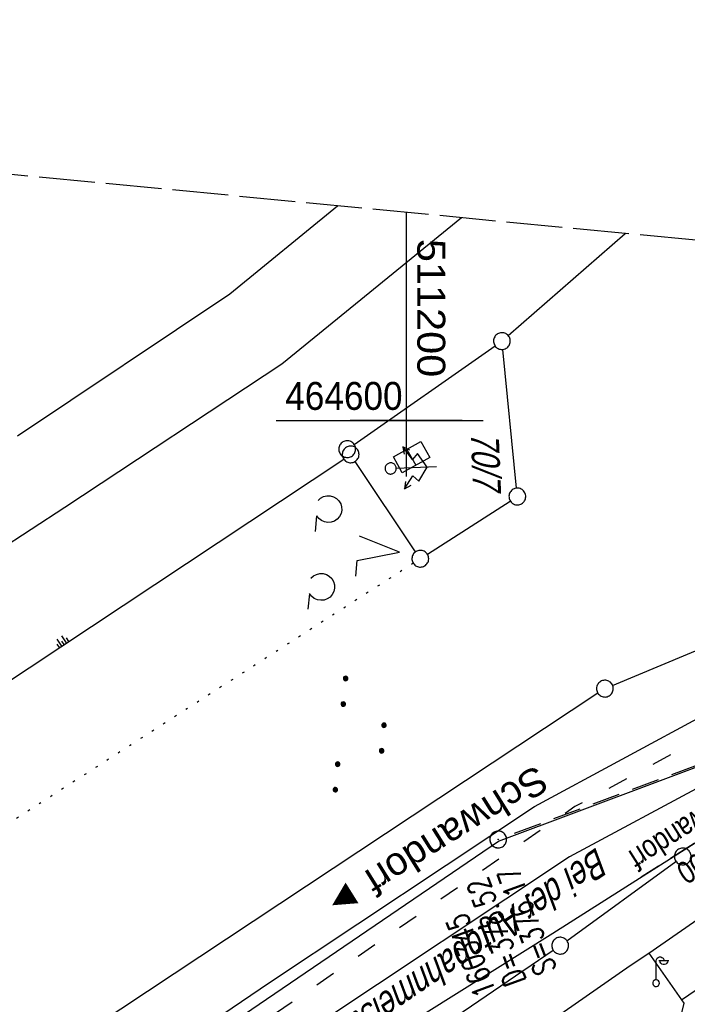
# Model space of a CAD drawing. Extents: x 510932 to 511602, y 463659 to 464636.
# Tile 67 of 81: x 511165 to 511225, y 464548 to 464636. Entities that reach past the tile are written whole.
import ezdxf

# ---------------------------------------------------------------- set-up
doc = ezdxf.new("R2010")
doc.units = 0
doc.header["$LTSCALE"] = 10
doc.header["$MEASUREMENT"] = 0
for name, pattern in [('ACAD_ISO03W100', [30, 12, -18]), ('LT00', [0]), ('LT14', [0.6, 0.5, -0.1]), ('PUNKTX2_STR', [0.6, 0.1, -0.5]), ('STRICHLINIE2', [0.375, 0.25, -0.125])]:
    doc.linetypes.add(name, pattern=pattern)
doc.layers.get('0').update_dxf_attribs({"linetype": 'LT00'})
for name, color, linetype in [('--EK_Haltung', 7, 'STRICHLINIE2'), ('--EK_Schacht-Text', 5, 'LT00'), ('--EL_Haltung', 182, 'STRICHLINIE2'), ('ABWASSERLTG', 24, 'LT00'), ('ABWASSERLTG_TEXT', 26, 'Continuous'), ('DFK_BEB_SCHR', 254, 'LT00'), ('DFK_BEBAUUNG', 250, 'LT00'), ('DFK_BES-NAME', 255, 'LT00'), ('DFK_FLUR_NR', 250, 'LT00'), ('DFK_GZPKT', 250, 'LT00'), ('DFK_KATASTER', 250, 'LT00'), ('DFK_NUTZUNG', 250, 'LT00'), ('DFK_NUTZUNGSGRENZE', 70, 'PUNKTX2_STR'), ('DFK_TOPO-ANL', 252, 'LT00'), ('DFK_TOPO-SYM', 252, 'LT00'), ('ORTSRICHTUNG', 7, 'Continuous'), ('V103_KA_PRUF', 182, 'LT00'), ('V103_RASTER', 250, 'LT00'), ('V104_KA_PRUF', 182, 'LT00'), ('V104_RASTER', 250, 'LT00'), ('WASSERLTG', 130, 'ACAD_ISO03W100')]:
    doc.layers.add(name, color=color, linetype=linetype)
doc.layers.add('-BLATT_104-RAND', color=7, linetype='LT14', plot=False)
doc.styles.add('Beschrift', font='ARIAL.TTF')
doc.styles.add('schachtbeschriftung', font='romans.shx', dxfattribs={"width": 0.75, "height": 2})
doc.styles.get("Standard").update_dxf_attribs({"font": 'ARIAL.TTF'})
doc.styles.add('Versorgungsltg', font='ARIAL.TTF', dxfattribs={"width": 0.8, "height": 2})

# ---------------------------------------------------------------- blocks, each defined once
blk = doc.blocks.new('SYMB7010')
at = {"color": 0, "linetype": 'ByBlock'}
for points in [[(-0.031408, 0.499213), (-0.093728, 0.49134), (-0.15457, 0.475719), (-0.212975, 0.452595), (-0.268021, 0.422333), (-0.31884, 0.385411), (-0.36463, 0.342411), (-0.40467, 0.29401), (-0.438329, 0.240973), (-0.465074, 0.184136), (-0.484486, 0.124395), (-0.496256, 0.062692), (-0.5002, 0)], [(-0.5002, 0), (-0.496256, -0.062692), (-0.484486, -0.124395), (-0.465075, -0.184136), (-0.438329, -0.240973), (-0.404671, -0.29401), (-0.36463, -0.342411), (-0.31884, -0.385411), (-0.268021, -0.422333), (-0.212975, -0.452595), (-0.154571, -0.475719), (-0.093728, -0.49134), (-0.031408, -0.499213), (0.031408, -0.499213)], [(0.5002, 0), (0.496256, 0.062692), (0.484485, 0.124395), (0.465074, 0.184136), (0.438329, 0.240973), (0.40467, 0.29401), (0.36463, 0.342411), (0.31884, 0.385411), (0.268021, 0.422333), (0.212975, 0.452595), (0.15457, 0.475719), (0.093728, 0.49134), (0.031408, 0.499213), (-0.031408, 0.499213)], [(0.031408, -0.499213), (0.093728, -0.491341), (0.15457, -0.475719), (0.212975, -0.452595), (0.268021, -0.422333), (0.31884, -0.385411), (0.36463, -0.342411), (0.404671, -0.294011), (0.438329, -0.240974), (0.465075, -0.184136), (0.484486, -0.124395), (0.496256, -0.062692), (0.500201, 0)]]:
    blk.add_lwpolyline(points, dxfattribs=at)
blk = doc.blocks.new('SYMB7290')
at = {"color": 0, "linetype": 'ByBlock'}
for p, q in [((-0.5, 0), (-0.5, 0.375)), ((-0.25, 0), (-0.25, 0.75)), ((0, 0), (0, 0.375)), ((0.25, 0), (0.25, 0.75)), ((0.5, 0), (0.5, 0.375))]:
    blk.add_line(p, q, dxfattribs=at)
blk = doc.blocks.new('SYMB7317')
at = {"color": 0, "linetype": 'ByBlock'}
blk.add_line((0, 0.061), (0, 0.4), dxfattribs=at)
for points in [[(0, 0.4), (0.004222, 0.423941), (0.016377, 0.444995), (0.035, 0.460622), (0.057845, 0.468937), (0.082155, 0.468937), (0.105, 0.460622), (0.123623, 0.444995), (0.135779, 0.423941), (0.14, 0.4)], [(0.23, 0.4), (0.21, 0.4), (0.14, 0.4), (0.07, 0.4), (0.05, 0.4)], [(0.21, 0.4), (0.205779, 0.376059), (0.193623, 0.355005), (0.175, 0.339378), (0.152155, 0.331063), (0.127845, 0.331063), (0.105, 0.339378), (0.086377, 0.355005), (0.074222, 0.376059), (0.07, 0.4)], [(0.061, 0), (0.056881, 0.022036), (0.04508, 0.041095), (0.02719, 0.054605), (0.005628, 0.06074), (-0.016693, 0.058671), (-0.036761, 0.048679), (-0.051863, 0.032112), (-0.059961, 0.011209), (-0.059961, -0.011209)], [(0.005628, -0.06074), (0.02719, -0.054605), (0.04508, -0.041095), (0.056881, -0.022036), (0.061, 0)], [(-0.059961, -0.011209), (-0.051863, -0.032112), (-0.036761, -0.048679), (-0.016693, -0.058671), (0.005628, -0.06074)]]:
    blk.add_lwpolyline(points, dxfattribs=at)
blk = doc.blocks.new('SYMB7310')
at = {"color": 0, "linetype": 'ByBlock'}
for p, q in [((0, 0.5002), (0, 4.1)), ((1.886, 1.148), (0.738, 1.968))]:
    blk.add_line(p, q, dxfattribs=at)
for points in [[(0, 3.28), (-1.23, 2.46), (-0.738, 1.968), (-1.886, 1.148)], [(0.738, 1.968), (1.23, 2.46), (0, 3.28)], [(-1.558, 1.763), (-1.886, 1.148), (-1.23, 1.271)], [(1.23, 1.271), (1.886, 1.148), (1.558, 1.763)], [(-0.031408, 0.499213), (-0.093728, 0.49134), (-0.15457, 0.475719), (-0.212975, 0.452595), (-0.268021, 0.422333), (-0.31884, 0.385411), (-0.36463, 0.342411), (-0.40467, 0.29401), (-0.438329, 0.240973), (-0.465074, 0.184136), (-0.484486, 0.124395), (-0.496256, 0.062692), (-0.5002, 0)], [(-0.5002, 0), (-0.496256, -0.062692), (-0.484486, -0.124395), (-0.465074, -0.184136), (-0.438329, -0.240973), (-0.404671, -0.29401), (-0.36463, -0.342411), (-0.31884, -0.385411), (-0.268021, -0.422333), (-0.212975, -0.452595), (-0.15457, -0.475719), (-0.093728, -0.49134), (-0.031408, -0.499213), (0.031408, -0.499213), (0.093728, -0.49134), (0.15457, -0.475719), (0.212975, -0.452595), (0.268021, -0.422333), (0.31884, -0.385411), (0.36463, -0.342411), (0.404671, -0.29401), (0.438329, -0.240973), (0.465075, -0.184136), (0.484486, -0.124395), (0.496256, -0.062692), (0.500201, 0)], [(0.5002, 0), (0.496256, 0.062692), (0.484485, 0.124395), (0.465074, 0.184136), (0.438329, 0.240973), (0.40467, 0.29401), (0.36463, 0.34241), (0.31884, 0.385411), (0.268021, 0.422333), (0.212975, 0.452595), (0.15457, 0.475719), (0.093728, 0.49134), (0.031408, 0.499213), (-0.031408, 0.499213)]]:
    blk.add_lwpolyline(points, dxfattribs=at)
blk = doc.blocks.new('SYMB7201')
at = {"color": 0, "linetype": 'ByBlock'}
for p, q in [((0, 0.385), (-0.11, 0.015)), ((-0.255, -0.385), (-0.115, -0.385)), ((0.445, -0.385), (0.585, -0.385))]:
    blk.add_line(p, q, dxfattribs=at)
for points in [[(0.25, 0.015), (0.11, 0.015), (0, 0.385)], [(-0.393816, -0.383308), (-0.416239, -0.362945), (-0.432849, -0.337617), (-0.442589, -0.308936), (-0.444836, -0.27873), (-0.439449, -0.248923), (-0.426769, -0.221415), (-0.407606, -0.197958), (-0.38318, -0.180047), (-0.355047, -0.168823), (-0.325, -0.165), (-0.294953, -0.168823), (-0.26682, -0.180047), (-0.242394, -0.197959), (-0.223231, -0.221415), (-0.210551, -0.248923), (-0.205164, -0.27873), (-0.207411, -0.308936), (-0.21715, -0.337617), (-0.233761, -0.362945), (-0.256184, -0.383308)], [(0.306185, -0.383308), (0.283761, -0.362945), (0.267151, -0.337617), (0.257411, -0.308936), (0.255164, -0.27873), (0.260552, -0.248923), (0.273231, -0.221415), (0.292394, -0.197958), (0.31682, -0.180047), (0.344953, -0.168823), (0.375, -0.165), (0.405047, -0.168823), (0.43318, -0.180047), (0.457606, -0.197959), (0.476769, -0.221415), (0.489449, -0.248923), (0.494836, -0.27873), (0.492589, -0.308936), (0.48285, -0.337617), (0.466239, -0.362945), (0.443816, -0.383308)]]:
    blk.add_lwpolyline(points, dxfattribs=at)
blk = doc.blocks.new('SYMB0003')
at = {"color": 0, "linetype": 'ByBlock'}
for p, q in [((-0.015712, 0), (0.010166, 0.012015)), ((0, -0.021257), (-0.015712, 0)), ((0.010166, 0.012015), (0, -0.021257))]:
    blk.add_line(p, q, dxfattribs=at)
for points in [[(-0.031395, 0.499013), (-0.093691, 0.491144), (-0.154509, 0.475528), (-0.21289, 0.452414), (-0.267913, 0.422164), (-0.318712, 0.385257), (-0.364484, 0.342274), (-0.404509, 0.293893), (-0.438154, 0.240877), (-0.464888, 0.184062), (-0.484292, 0.124345), (-0.496058, 0.062667), (-0.5, 0)], [(-0.5, 0), (-0.496058, -0.062667), (-0.484292, -0.124345), (-0.464888, -0.184062), (-0.438154, -0.240877), (-0.404509, -0.293893), (-0.364485, -0.342274), (-0.318712, -0.385257), (-0.267914, -0.422164), (-0.21289, -0.452414), (-0.154509, -0.475529), (-0.093691, -0.491144), (-0.031395, -0.499014), (0.031395, -0.499014)], [(0.5, 0), (0.496057, 0.062667), (0.484292, 0.124345), (0.464888, 0.184062), (0.438153, 0.240877), (0.404509, 0.293893), (0.364484, 0.342274), (0.318712, 0.385257), (0.267913, 0.422164), (0.21289, 0.452414), (0.154509, 0.475528), (0.093691, 0.491144), (0.031395, 0.499013), (-0.031395, 0.499013)], [(0.031395, -0.499014), (0.093691, -0.491144), (0.154509, -0.475529), (0.21289, -0.452414), (0.267914, -0.422164), (0.318712, -0.385257), (0.364485, -0.342274), (0.404509, -0.293893), (0.438154, -0.240877), (0.464889, -0.184062), (0.484292, -0.124345), (0.496058, -0.062667), (0.5, 0)]]:
    blk.add_lwpolyline(points, dxfattribs=at)
blk = doc.blocks.new('SYMB7111')
at = {"color": 0, "linetype": 'ByBlock'}
for p, q in [((-0.13, 0.202919), (-0.13, 0.177081)), ((-0.125, 0.172895), (-0.125, 0.207105)), ((-0.12, 0.209164), (-0.12, 0.170836)), ((-0.115, 0.170204), (-0.115, 0.209796)), ((-0.11, 0.209164), (-0.11, 0.170836)), ((-0.105, 0.172895), (-0.105, 0.207105)), ((-0.1, 0.202919), (-0.1, 0.177081)), ((-0.095, 0.189874), (-0.095, 0.190146)), ((0.1, 0.202919), (0.1, 0.177081)), ((0.105, 0.172895), (0.105, 0.207105)), ((0.11, 0.209164), (0.11, 0.170836)), ((0.115, 0.170204), (0.115, 0.209796)), ((0.12, 0.209164), (0.12, 0.170836)), ((0.125, 0.172895), (0.125, 0.207105)), ((0.13, 0.202919), (0.13, 0.177081)), ((0.135, 0.189874), (0.135, 0.190146)), ((-0.51, -0.207105), (-0.51, -0.172895)), ((-0.505, -0.170836), (-0.505, -0.209164)), ((-0.5, -0.209796), (-0.5, -0.170204)), ((-0.495, -0.170836), (-0.495, -0.209164)), ((-0.49, -0.207105), (-0.49, -0.172895)), ((-0.28, -0.207105), (-0.28, -0.172895)), ((-0.275, -0.170836), (-0.275, -0.209164)), ((-0.27, -0.209796), (-0.27, -0.170204)), ((-0.265, -0.170836), (-0.265, -0.209164)), ((-0.26, -0.207105), (-0.26, -0.172895)), ((0.26, -0.207105), (0.26, -0.172895)), ((0.265, -0.170836), (0.265, -0.209164)), ((0.27, -0.209796), (0.27, -0.170204)), ((0.275, -0.170836), (0.275, -0.209164)), ((0.28, -0.207105), (0.28, -0.172895)), ((0.49, -0.207105), (0.49, -0.172895)), ((0.495, -0.170836), (0.495, -0.209164)), ((0.5, -0.209796), (0.5, -0.170204)), ((0.505, -0.170836), (0.505, -0.209164)), ((0.51, -0.207105), (0.51, -0.172895)), ((-0.515, -0.177081), (-0.515, -0.202919)), ((-0.485, -0.177081), (-0.485, -0.202919)), ((-0.48, -0.190126), (-0.48, -0.189854)), ((-0.285, -0.177081), (-0.285, -0.202919)), ((-0.255, -0.177081), (-0.255, -0.202919)), ((-0.25, -0.190126), (-0.25, -0.189854)), ((0.255, -0.177081), (0.255, -0.202919)), ((0.285, -0.177081), (0.285, -0.202919)), ((0.29, -0.190126), (0.29, -0.189854)), ((0.485, -0.177081), (0.485, -0.202919)), ((0.515, -0.177081), (0.515, -0.202919)), ((0.52, -0.190126), (0.52, -0.189854))]:
    blk.add_line(p, q, dxfattribs=at)
for points in [[(-0.095, 0.19), (-0.096981, 0.198678), (-0.10253, 0.205637), (-0.11055, 0.209499), (-0.11945, 0.209499), (-0.12747, 0.205637), (-0.133019, 0.198678), (-0.135, 0.19), (-0.133019, 0.181322), (-0.12747, 0.174363), (-0.11945, 0.170501), (-0.11055, 0.170501), (-0.10253, 0.174363), (-0.096981, 0.181322), (-0.095, 0.19)], [(0.135, 0.19), (0.133019, 0.198678), (0.12747, 0.205637), (0.11945, 0.209499), (0.11055, 0.209499), (0.10253, 0.205637), (0.096981, 0.198678), (0.095, 0.19), (0.096981, 0.181322), (0.10253, 0.174363), (0.11055, 0.170501), (0.11945, 0.170501), (0.12747, 0.174363), (0.133019, 0.181322), (0.135, 0.19)], [(-0.48, -0.19), (-0.481981, -0.181322), (-0.48753, -0.174363), (-0.49555, -0.170501), (-0.50445, -0.170501), (-0.51247, -0.174363), (-0.518019, -0.181322), (-0.52, -0.19), (-0.518019, -0.198678), (-0.51247, -0.205637), (-0.50445, -0.209499), (-0.49555, -0.209499), (-0.48753, -0.205637), (-0.481981, -0.198678), (-0.48, -0.19)], [(-0.25, -0.19), (-0.251981, -0.181322), (-0.25753, -0.174363), (-0.26555, -0.170501), (-0.27445, -0.170501), (-0.28247, -0.174363), (-0.288019, -0.181322), (-0.29, -0.19), (-0.288019, -0.198678), (-0.28247, -0.205637), (-0.27445, -0.209499), (-0.26555, -0.209499), (-0.25753, -0.205637), (-0.251981, -0.198678), (-0.25, -0.19)], [(0.29, -0.19), (0.288019, -0.181322), (0.28247, -0.174363), (0.27445, -0.170501), (0.26555, -0.170501), (0.25753, -0.174363), (0.251981, -0.181322), (0.25, -0.19), (0.251981, -0.198678), (0.25753, -0.205637), (0.26555, -0.209499), (0.27445, -0.209499), (0.28247, -0.205637), (0.288019, -0.198678), (0.29, -0.19)], [(0.52, -0.19), (0.518019, -0.181322), (0.51247, -0.174363), (0.50445, -0.170501), (0.49555, -0.170501), (0.48753, -0.174363), (0.481981, -0.181322), (0.48, -0.19), (0.481981, -0.198678), (0.48753, -0.205637), (0.49555, -0.209499), (0.50445, -0.209499), (0.51247, -0.205637), (0.518019, -0.198678), (0.52, -0.19)]]:
    blk.add_lwpolyline(points, dxfattribs=at)

msp = doc.modelspace()

# ---------------------------------------------------------------- linework, layer by layer
at = {"layer": '--EK_Haltung'}
for p, q in [((511292.82, 464594.062), (511208.941, 464562.766)), ((511241.579, 464572.189), (511221.009, 464559.121))]:
    msp.add_line(p, q, dxfattribs=at)
at = {"layer": '--EL_Haltung'}
msp.add_line((511292.82, 464594.062), (511208.941, 464562.766), dxfattribs=at)
at = {"layer": '-BLATT_104-RAND'}
msp.add_lwpolyline([(511020.85, 464635.894), (510932.18, 463715.154), (511513.49, 463659.172), (511602.161, 464579.912), (511020.85, 464635.894)], dxfattribs=at)
at = {"layer": 'ABWASSERLTG'}
for points in [[(511133.953, 464511.746), (511159.898, 464529.405), (511208.272, 464562.344), (511293.523, 464594.324), (511308.533, 464593.487), (511308.889, 464608.155)], [(511122.459, 464495.266), (511184.549, 464536.203), (511213.131, 464554.116), (511242.238, 464572.608), (511281.604, 464584.406), (511284.616, 464595.971), (511318.785, 464591.232), (511361.253, 464589.505), (511391.403, 464589.083), (511423.016, 464589.189)]]:
    msp.add_lwpolyline(points, dxfattribs=at)
at = {"layer": 'DFK_BEB_SCHR'}
msp.add_line((511200.067, 464597.431), (511200.857, 464596.002), dxfattribs=at)
at = {"layer": 'DFK_BEBAUUNG'}
msp.add_lwpolyline([(511201.32, 464598.129), (511202.11, 464596.7), (511199.65, 464595.33), (511198.86, 464596.76), (511201.32, 464598.129)], dxfattribs=at)
at = {"layer": 'DFK_KATASTER'}
for p, q in [((511209.135, 464607.614), (511219.578, 464616.756)), ((511195.345, 464597.879), (511207.955, 464606.69)), ((511209.876, 464593.956), (511208.644, 464606.374)), ((511153.685, 464569.505), (511194.416, 464596.565)), ((511200.854, 464588.264), (511195.456, 464596.356)), ((511201.901, 464588.045), (511209.319, 464592.805)), ((511218.472, 464576.299), (511238.718, 464584.77)), ((511217.155, 464575.595), (511098.405, 464496.934)), ((511214.386, 464553.441), (511224.134, 464560.548)), ((511213.161, 464552.577), (511161.67, 464517.453))]:
    msp.add_line(p, q, dxfattribs=at)
at = {"layer": 'DFK_NUTZUNGSGRENZE', "ltscale": 0.2}
msp.add_line((511200.64, 464587.233), (511159.57, 464560.79), dxfattribs=at)
at = {"layer": 'DFK_TOPO-ANL'}
for p, q in [((511184.24, 464611.34), (511193.876, 464619.231)), ((511204.962, 464618.163), (511188.89, 464605.07)), ((511165.24, 464598.64), (511184.24, 464611.34)), ((511188.89, 464605.07), (511169.49, 464592.219)), ((511169.49, 464592.219), (511138.1, 464571.82)), ((511211.47, 464565.47), (511234.89, 464578.1)), ((511236.965, 464572.994), (511214.6, 464560.94)), ((511187.77, 464549.71), (511211.47, 464565.47)), ((511214.6, 464560.94), (511190.84, 464545.15)), ((511221.72, 464552.34), (511228, 464556.7)), ((511220.03, 464551.22), (511221.72, 464552.34)), ((511221.72, 464552.34), (511224.64, 464548.15)), ((511224.64, 464548.15), (511230.81, 464552.42)), ((511211.71, 464545.42), (511220.03, 464551.22)), ((511175.78, 464541.56), (511187.77, 464549.71)), ((511224.85, 464547.85), (511224.62, 464546.98)), ((511224.64, 464548.15), (511224.85, 464547.85))]:
    msp.add_line(p, q, dxfattribs=at)
at = {"layer": 'V103_RASTER'}
for p, q in [((511200, 464605), (511200, 464595)), ((511188.385, 464600), (511206.885, 464600))]:
    msp.add_line(p, q, dxfattribs=at)
at = {"layer": 'V104_RASTER'}
for p, q in [((511200.001, 464618.641), (511200.001, 464599.804)), ((511205.002, 464599.999), (511195.002, 464599.999))]:
    msp.add_line(p, q, dxfattribs=at)
at = {"layer": 'WASSERLTG', "ltscale": 0.015, "flags": 128}
msp.add_lwpolyline([(511311.1, 464607.942), (511310.925, 464596.331), (511307.618, 464595.816), (511301.243, 464595.07), (511291.777, 464593.586), (511280.736, 464591.917), (511271.55, 464589.599), (511263.076, 464587.353), (511252.684, 464583.735), (511238.118, 464577.893), (511215.089, 464565.446), (511177.402, 464539.362), (511157.146, 464525.322), (511105.811, 464490.245), (511070.249, 464466.108), (511055.174, 464455.798), (511036.582, 464439.484), (510998.731, 464406.211)], dxfattribs=at)

# ---------------------------------------------------------------- block references
at = {"layer": 'DFK_GZPKT', "xscale": 1.500000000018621, "yscale": 1.5, "zscale": 1.5, "rotation": 264.7377099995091}
for p in [(511208.57, 464607.12), (511194.73, 464597.45), (511195.04, 464596.98), (511209.95, 464593.209), (511201.27, 464587.639), (511217.78, 464576.01), (511224.74, 464560.99), (511213.78, 464552.999)]:
    msp.add_blockref('SYMB7010', p, dxfattribs=at)
at = {"layer": 'DFK_NUTZUNG', "yscale": 10, "zscale": 10}
for name, p, xscale, rotation in [('SYMB7201', (511195.589, 464588.587), 10.00000000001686, 264.7377100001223), ('SYMB7111', (511196.021, 464571.762), 9.999999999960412, 264.7377000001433)]:
    msp.add_blockref(name, p, dxfattribs=dict(at, xscale=xscale, rotation=rotation))
at = {"layer": 'DFK_TOPO-ANL', "rotation": 33.59849999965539}
msp.add_blockref('SYMB7290', (511169.42, 464579.96), dxfattribs=at)
at = {"layer": 'DFK_TOPO-SYM', "rotation": 272.2662000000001}
msp.add_blockref('SYMB7310', (511198.62, 464595.72), dxfattribs=at)
at = {"layer": 'DFK_TOPO-SYM', "xscale": 5, "yscale": 5, "zscale": 5, "rotation": 0.001160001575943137}
msp.add_blockref('SYMB7317', (511222.36, 464549.65), dxfattribs=at)
at = {"layer": 'V103_KA_PRUF', "xscale": 1.499999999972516, "yscale": 1.5, "zscale": 1.5, "rotation": 272.266200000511}
msp.add_blockref('SYMB0003', (511208.238, 464562.504), dxfattribs=at)
at = {"layer": 'V104_KA_PRUF', "xscale": 1.499999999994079, "yscale": 1.5, "zscale": 1.5, "rotation": 264.4991999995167}
msp.add_blockref('SYMB0003', (511208.238, 464562.504), dxfattribs=at)

# ---------------------------------------------------------------- texts
at = {"layer": '--EK_Schacht-Text', "style": 'schachtbeschriftung', "width": 0.75}
for s, p in [('S=376.17', (511213.472, 464550.859)), ('D=378.52', (511210.774, 464549.852)), ('160345', (511208.076, 464548.845))]:
    msp.add_text(s, height=2, rotation=-249.5352, dxfattribs=at).set_placement(p)
at = {"layer": 'ABWASSERLTG_TEXT', "insert": (511228.565, 464563.796), "char_height": 2, "attachment_point": 5, "rotation": 212.30702, "style": 'Versorgungsltg'}
msp.add_mtext('RWK B 400\\PStadt Schwandorf', dxfattribs=at)
at = {"layer": 'DFK_BES-NAME', "oblique": 13.754, "width": 0.75}
msp.add_text('Bei der Autobahnmeisterei', height=2.5, rotation=214.15776, dxfattribs=at).set_placement((511217.107, 464561.884))
at = {"layer": 'DFK_FLUR_NR', "oblique": 13.754, "width": 0.75}
msp.add_text('70/7', height=2.5, rotation=272.2662, dxfattribs=at).set_placement((511205.781, 464598.934))
at = {"layer": 'ORTSRICHTUNG', "insert": (511201.931, 464563.235), "char_height": 2.5, "attachment_point": 8, "rotation": 212.00359, "style": 'Beschrift'}
msp.add_mtext('Schwandorf ►', dxfattribs=at)
at = {"layer": 'V103_RASTER', "width": 0.9}
msp.add_text(' 464600', height=2.5, rotation=-0.0005, dxfattribs=at).set_placement((511188.322, 464600.964))
at = {"layer": 'V104_RASTER', "width": 1.063}
msp.add_text(' 511200', height=2.5, rotation=-89.99863, dxfattribs=at).set_placement((511201.001, 464617.304))

doc.saveas('drawing.dxf')
